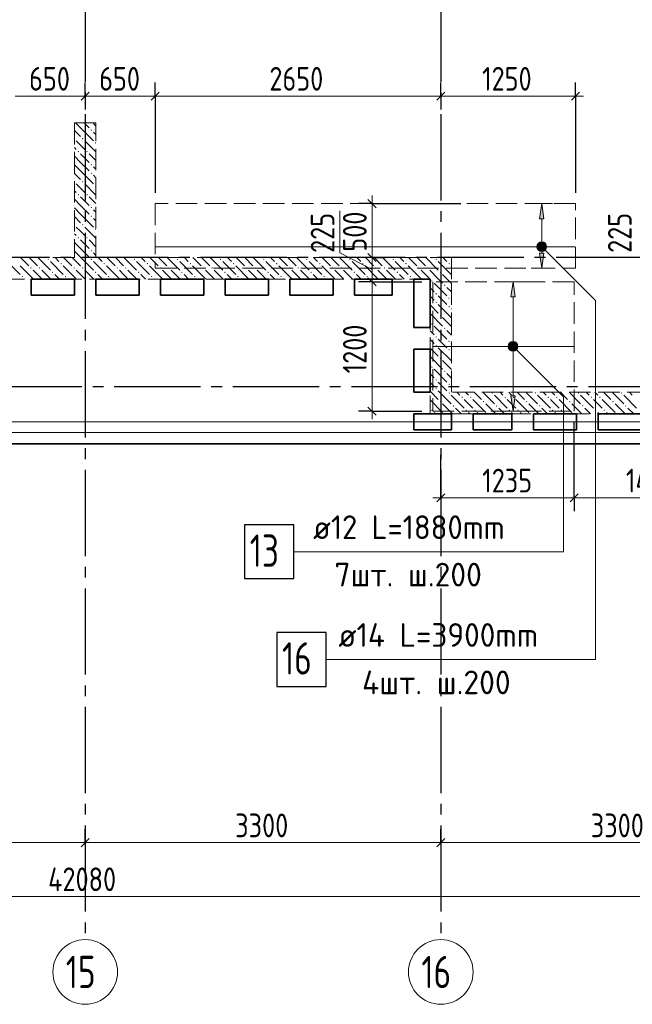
# Model space of a CAD drawing. Header units: millimetres. Extents: x 0 to 64958, y 0 to 42000.
# Tile 16 of 33: x 27632 to 33317, y 14670 to 23807. Entities that reach past the tile are written whole.
import ezdxf

# ---------------------------------------------------------------- set-up
doc = ezdxf.new("R2010")
doc.units = ezdxf.units.MM
doc.linetypes.add('______2', pattern=[270, 200, -70])
doc.linetypes.add('______5', pattern=[1100, 800, -100, 100, -100])
for name, color, linetype, lineweight in [('Standard', 7, 'Continuous', 25), ('ДОП Верх по Х', 7, 'Continuous', 25), ('Оси', 40, '______5', 18), ('Позиционная метка номер позиции', 7, 'Continuous', 13), ('Примечания', 7, 'Continuous', 25)]:
    doc.layers.add(name, color=color, linetype=linetype, lineweight=lineweight)
doc.layers.add('ЖБ Перекрытие верхний уровень', color=7, linetype='Continuous', lineweight=25, true_color=0xe0e0ff)
doc.layers.add('ЖБ Стена верхний уровень', color=7, linetype='Continuous', lineweight=25, true_color=0x006e00)
doc.styles.add('GOST 2.304-81', font='txt')
doc.styles.add('ISOCPEUR', font='txt')

msp = doc.modelspace()

# ---------------------------------------------------------------- hatches: boundary and pattern name
at = {"layer": 'ДОП Верх по Х', "linetype": 'Continuous', "lineweight": 13, "transparency": 33554687}
for points in [[(32497, 21960), (32477, 22100), (32457, 21960)], [(32439.5, 21700), (32514.5, 21700), (32509.2, 21718.8)], [(32439.5, 21700), (32509.2, 21718.8), (32444.8, 21718.8)], [(32444.8, 21681.2), (32514.5, 21700), (32439.5, 21700)], [(32444.8, 21718.8), (32509.2, 21718.8), (32495.7, 21732.3)], [(32444.8, 21718.8), (32495.7, 21732.3), (32458.2, 21732.3)], [(32444.8, 21681.2), (32509.2, 21681.2), (32514.5, 21700)], [(32458.2, 21667.7), (32509.2, 21681.2), (32444.8, 21681.2)], [(32458.2, 21732.3), (32495.7, 21732.3), (32477, 21737.5)], [(32458.2, 21667.7), (32495.7, 21667.7), (32509.2, 21681.2)], [(32495.7, 21667.7), (32458.2, 21667.7), (32477, 21662.5)], [(32230.3, 21235), (32210.3, 21375), (32190.3, 21235)], [(32172.8, 20775), (32247.8, 20775), (32242.6, 20793.8)], [(32172.8, 20775), (32242.6, 20793.8), (32178.1, 20793.8)], [(32178.1, 20756.2), (32247.8, 20775), (32172.8, 20775)], [(32178.1, 20793.8), (32242.6, 20793.8), (32229.1, 20807.3)], [(32178.1, 20793.8), (32229.1, 20807.3), (32191.6, 20807.3)], [(32178.1, 20756.2), (32242.6, 20756.2), (32247.8, 20775)], [(32191.6, 20742.7), (32242.6, 20756.2), (32178.1, 20756.2)], [(32191.6, 20807.3), (32229.1, 20807.3), (32210.3, 20812.5)], [(32191.6, 20742.7), (32229.1, 20742.7), (32242.6, 20756.2)], [(32229.1, 20742.7), (32191.6, 20742.7), (32210.3, 20737.5)]]:
    msp.add_hatch(color=7, dxfattribs=at).paths.add_polyline_path(points)
for points in [[(32497, 21640), (32477, 21500), (32457, 21640)], [(32230.3, 20315), (32210.3, 20175), (32190.3, 20315)]]:
    msp.add_hatch(color=7, dxfattribs=at).paths.add_polyline_path(points, flags=16)
at = {"layer": 'ЖБ Стена верхний уровень', "linetype": 'Continuous', "lineweight": 18, "transparency": 33554687}
for points in [[(28290.5, 22783.1), (28296.9, 22789.6), (28303.4, 22783.1), (28296.9, 22776.6)], [(28140, 22706.6), (28143.5, 22703.1), (28140, 22699.7)], [(28210.4, 22703.1), (28216.9, 22709.6), (28223.4, 22703.1), (28216.9, 22696.6)], [(28330.5, 22663.1), (28337, 22669.6), (28340, 22666.6), (28340, 22659.7), (28337, 22656.6)], [(28170.5, 22583.1), (28177, 22589.6), (28183.5, 22583.1), (28177, 22576.6)], [(28250.5, 22583.1), (28257, 22589.6), (28263.5, 22583.1), (28257, 22576.6)], [(28290.5, 22463.1), (28296.9, 22469.6), (28303.4, 22463.1), (28296.9, 22456.6)], [(28290.5, 22383.1), (28296.9, 22389.6), (28303.4, 22383.1), (28296.9, 22376.6)], [(28140, 22306.6), (28143.5, 22303.1), (28140, 22299.7)], [(28210.4, 22303.1), (28216.9, 22309.6), (28223.4, 22303.1), (28216.9, 22296.6)], [(28330.5, 22263.1), (28337, 22269.6), (28340, 22266.6), (28340, 22259.7), (28337, 22256.6)], [(28170.5, 22183.1), (28177, 22189.6), (28183.5, 22183.1), (28177, 22176.6)], [(28250.5, 22183.1), (28257, 22189.6), (28263.5, 22183.1), (28257, 22176.6)], [(28290.5, 22063.1), (28296.9, 22069.6), (28303.4, 22063.1), (28296.9, 22056.6)], [(28290.5, 21983.1), (28296.9, 21989.6), (28303.4, 21983.1), (28296.9, 21976.6)], [(28140, 21906.6), (28143.5, 21903.1), (28140, 21899.7)], [(28210.4, 21903.1), (28216.9, 21909.6), (28223.4, 21903.1), (28216.9, 21896.6)], [(28330.5, 21863.1), (28337, 21869.6), (28340, 21866.6), (28340, 21859.7), (28337, 21856.6)], [(28170.5, 21783.1), (28177, 21789.6), (28183.5, 21783.1), (28177, 21776.6)], [(28250.5, 21783.1), (28257, 21789.6), (28263.5, 21783.1), (28257, 21776.6)], [(28290.5, 21663.1), (28296.9, 21669.6), (28303.4, 21663.1), (28296.9, 21656.6)], [(27890.5, 21583.1), (27896.9, 21589.6), (27903.4, 21583.1), (27896.9, 21576.6)], [(28290.5, 21583.1), (28296.9, 21589.6), (28303.4, 21583.1), (28296.9, 21576.6)], [(28690.5, 21583.1), (28696.9, 21589.6), (28703.4, 21583.1), (28696.9, 21576.6)], [(29090.5, 21583.1), (29096.9, 21589.6), (29103.4, 21583.1), (29096.9, 21576.6)], [(29490.5, 21583.1), (29496.9, 21589.6), (29503.4, 21583.1), (29496.9, 21576.6)], [(29890.5, 21583.1), (29896.9, 21589.6), (29903.4, 21583.1), (29896.9, 21576.6)], [(30290.5, 21583.1), (30296.9, 21589.6), (30303.4, 21583.1), (30296.9, 21576.6)], [(30690.5, 21583.1), (30696.9, 21589.6), (30703.4, 21583.1), (30696.9, 21576.6)], [(31090.5, 21583.1), (31096.9, 21589.6), (31103.4, 21583.1), (31096.9, 21576.6)], [(31490.5, 21583.1), (31496.9, 21589.6), (31503.4, 21583.1), (31496.9, 21576.6)], [(27730.5, 21503.1), (27737, 21509.6), (27743.5, 21503.1), (27737, 21496.6)], [(27810.4, 21503.1), (27816.9, 21509.6), (27823.4, 21503.1), (27816.9, 21496.6)], [(28010.4, 21543.1), (28016.9, 21549.6), (28023.4, 21543.1), (28016.9, 21536.6)], [(28130.5, 21503.1), (28137, 21509.6), (28143.5, 21503.1), (28137, 21496.6)], [(28210.4, 21503.1), (28216.9, 21509.6), (28223.4, 21503.1), (28216.9, 21496.6)], [(28410.4, 21543.1), (28416.9, 21549.6), (28423.4, 21543.1), (28416.9, 21536.6)], [(28530.5, 21503.1), (28537, 21509.6), (28543.5, 21503.1), (28537, 21496.6)], [(28610.4, 21503.1), (28616.9, 21509.6), (28623.4, 21503.1), (28616.9, 21496.6)], [(28810.4, 21543.1), (28816.9, 21549.6), (28823.4, 21543.1), (28816.9, 21536.6)], [(28930.5, 21503.1), (28937, 21509.6), (28943.5, 21503.1), (28937, 21496.6)], [(29010.4, 21503.1), (29016.9, 21509.6), (29023.4, 21503.1), (29016.9, 21496.6)], [(29210.4, 21543.1), (29216.9, 21549.6), (29223.4, 21543.1), (29216.9, 21536.6)], [(29330.5, 21503.1), (29337, 21509.6), (29343.5, 21503.1), (29337, 21496.6)], [(29410.4, 21503.1), (29416.9, 21509.6), (29423.4, 21503.1), (29416.9, 21496.6)], [(29610.4, 21543.1), (29616.9, 21549.6), (29623.4, 21543.1), (29616.9, 21536.6)], [(29730.5, 21503.1), (29737, 21509.6), (29743.5, 21503.1), (29737, 21496.6)], [(29810.4, 21503.1), (29816.9, 21509.6), (29823.4, 21503.1), (29816.9, 21496.6)], [(30010.4, 21543.1), (30016.9, 21549.6), (30023.4, 21543.1), (30016.9, 21536.6)], [(30130.5, 21503.1), (30137, 21509.6), (30143.5, 21503.1), (30137, 21496.6)], [(30210.4, 21503.1), (30216.9, 21509.6), (30223.4, 21503.1), (30216.9, 21496.6)], [(30410.4, 21543.1), (30416.9, 21549.6), (30423.4, 21543.1), (30416.9, 21536.6)], [(30530.5, 21503.1), (30537, 21509.6), (30543.5, 21503.1), (30537, 21496.6)], [(30610.4, 21503.1), (30616.9, 21509.6), (30623.4, 21503.1), (30616.9, 21496.6)], [(30810.4, 21543.1), (30816.9, 21549.6), (30823.4, 21543.1), (30816.9, 21536.6)], [(30930.5, 21503.1), (30937, 21509.6), (30943.5, 21503.1), (30937, 21496.6)], [(31010.4, 21503.1), (31016.9, 21509.6), (31023.4, 21503.1), (31016.9, 21496.6)], [(31210.4, 21543.1), (31216.9, 21549.6), (31223.4, 21543.1), (31216.9, 21536.6)], [(31330.5, 21503.1), (31337, 21509.6), (31343.5, 21503.1), (31337, 21496.6)], [(31410.4, 21503.1), (31416.9, 21509.6), (31423.4, 21503.1), (31416.9, 21496.6)], [(31610.4, 21543.1), (31616.9, 21549.6), (31623.4, 21543.1), (31616.9, 21536.6)], [(27650.5, 21423.1), (27657, 21429.6), (27663.5, 21423.1), (27657, 21416.6)], [(27930.5, 21463.1), (27937, 21469.6), (27943.5, 21463.1), (27937, 21456.6)], [(28050.5, 21423.1), (28057, 21429.6), (28063.5, 21423.1), (28057, 21416.6)], [(28330.5, 21463.1), (28337, 21469.6), (28343.5, 21463.1), (28337, 21456.6)], [(28450.5, 21423.1), (28457, 21429.6), (28463.5, 21423.1), (28457, 21416.6)], [(28730.5, 21463.1), (28737, 21469.6), (28743.5, 21463.1), (28737, 21456.6)], [(28850.5, 21423.1), (28857, 21429.6), (28863.5, 21423.1), (28857, 21416.6)], [(29130.5, 21463.1), (29137, 21469.6), (29143.5, 21463.1), (29137, 21456.6)], [(29250.5, 21423.1), (29257, 21429.6), (29263.5, 21423.1), (29257, 21416.6)], [(29530.5, 21463.1), (29537, 21469.6), (29543.5, 21463.1), (29537, 21456.6)], [(29650.5, 21423.1), (29657, 21429.6), (29663.5, 21423.1), (29657, 21416.6)], [(29930.5, 21463.1), (29937, 21469.6), (29943.5, 21463.1), (29937, 21456.6)], [(30050.5, 21423.1), (30057, 21429.6), (30063.5, 21423.1), (30057, 21416.6)], [(30330.5, 21463.1), (30337, 21469.6), (30343.5, 21463.1), (30337, 21456.6)], [(30450.5, 21423.1), (30457, 21429.6), (30463.5, 21423.1), (30457, 21416.6)], [(30730.5, 21463.1), (30737, 21469.6), (30743.5, 21463.1), (30737, 21456.6)], [(30850.5, 21423.1), (30857, 21429.6), (30863.5, 21423.1), (30857, 21416.6)], [(31130.5, 21463.1), (31137, 21469.6), (31143.5, 21463.1), (31137, 21456.6)], [(31250.5, 21423.1), (31257, 21429.6), (31263.5, 21423.1), (31257, 21416.6)], [(31450.5, 21383.1), (31457, 21389.6), (31463.5, 21383.1), (31457, 21376.6)], [(31530.5, 21463.1), (31537, 21469.6), (31543.5, 21463.1), (31537, 21456.6)], [(31570.5, 21343.1), (31577, 21349.6), (31583.4, 21343.1), (31577, 21336.6)], [(31490.5, 21263.1), (31496.9, 21269.6), (31503.4, 21263.1), (31496.9, 21256.6)], [(31610.4, 21223.1), (31616.9, 21229.6), (31623.4, 21223.1), (31616.9, 21216.6)], [(31490.5, 21183.1), (31496.9, 21189.6), (31503.4, 21183.1), (31496.9, 21176.6)], [(31610.4, 21143.1), (31616.9, 21149.6), (31623.4, 21143.1), (31616.9, 21136.6)], [(31530.5, 21063.1), (31537, 21069.6), (31543.5, 21063.1), (31537, 21056.6)], [(31450.5, 20983.1), (31457, 20989.6), (31463.5, 20983.1), (31457, 20976.6)], [(31570.5, 20943.1), (31577, 20949.6), (31583.4, 20943.1), (31577, 20936.6)], [(31490.5, 20863.1), (31496.9, 20869.6), (31503.4, 20863.1), (31496.9, 20856.6)], [(31490.5, 20783.1), (31496.9, 20789.6), (31503.4, 20783.1), (31496.9, 20776.6)], [(31610.4, 20823.1), (31616.9, 20829.6), (31623.4, 20823.1), (31616.9, 20816.6)], [(31610.4, 20743.1), (31616.9, 20749.6), (31623.4, 20743.1), (31616.9, 20736.6)], [(31530.5, 20663.1), (31537, 20669.6), (31543.5, 20663.1), (31537, 20656.6)], [(31450.5, 20583.1), (31457, 20589.6), (31463.5, 20583.1), (31457, 20576.6)], [(31490.5, 20463.1), (31496.9, 20469.6), (31503.4, 20463.1), (31496.9, 20456.6)], [(31570.5, 20543.1), (31577, 20549.6), (31583.4, 20543.1), (31577, 20536.6)], [(31490.5, 20383.1), (31496.9, 20389.6), (31503.4, 20383.1), (31496.9, 20376.6)], [(31610.4, 20423.1), (31616.9, 20429.6), (31623.4, 20423.1), (31616.9, 20416.6)], [(31610.4, 20343.1), (31616.9, 20349.6), (31623.4, 20343.1), (31616.9, 20336.6)], [(31730.5, 20303.1), (31737, 20309.6), (31743.5, 20303.1), (31737, 20296.6)], [(31810.4, 20303.1), (31816.9, 20309.6), (31823.4, 20303.1), (31816.9, 20296.6)], [(32010.4, 20343.1), (32016.9, 20349.6), (32023.4, 20343.1), (32016.9, 20336.6)], [(32130.5, 20303.1), (32137, 20309.6), (32143.5, 20303.1), (32137, 20296.6)], [(32210.4, 20303.1), (32216.9, 20309.6), (32223.4, 20303.1), (32216.9, 20296.6)], [(32410.4, 20343.1), (32416.9, 20349.6), (32423.4, 20343.1), (32416.9, 20336.6)], [(32530.5, 20303.1), (32537, 20309.6), (32543.5, 20303.1), (32537, 20296.6)], [(32610.4, 20303.1), (32616.9, 20309.6), (32623.4, 20303.1), (32616.9, 20296.6)], [(32810.4, 20343.1), (32816.9, 20349.6), (32823.4, 20343.1), (32816.9, 20336.6)], [(32930.5, 20303.1), (32937, 20309.6), (32943.5, 20303.1), (32937, 20296.6)], [(33010.4, 20303.1), (33016.9, 20309.6), (33023.4, 20303.1), (33016.9, 20296.6)], [(33210.4, 20343.1), (33216.9, 20349.6), (33223.4, 20343.1), (33216.9, 20336.6)], [(31530.5, 20263.1), (31537, 20269.6), (31543.5, 20263.1), (31537, 20256.6)], [(31650.5, 20223.1), (31657, 20229.6), (31663.5, 20223.1), (31657, 20216.6)], [(31930.5, 20263.1), (31937, 20269.6), (31943.5, 20263.1), (31937, 20256.6)], [(32050.5, 20223.1), (32057, 20229.6), (32063.5, 20223.1), (32057, 20216.6)], [(32330.5, 20263.1), (32337, 20269.6), (32343.5, 20263.1), (32337, 20256.6)], [(32450.5, 20223.1), (32457, 20229.6), (32463.5, 20223.1), (32457, 20216.6)], [(32730.5, 20263.1), (32737, 20269.6), (32743.5, 20263.1), (32737, 20256.6)], [(32850.5, 20223.1), (32857, 20229.6), (32863.5, 20223.1), (32857, 20216.6)], [(33130.5, 20263.1), (33137, 20269.6), (33143.5, 20263.1), (33137, 20256.6)], [(33250.5, 20223.1), (33257, 20229.6), (33263.5, 20223.1), (33257, 20216.6)], [(31450.5, 20183.1), (31457, 20189.6), (31463.5, 20183.1), (31457, 20176.6)], [(31770.5, 20183.1), (31777, 20189.6), (31783.4, 20183.1), (31777, 20176.6)], [(31850.5, 20183.1), (31857, 20189.6), (31863.5, 20183.1), (31857, 20176.6)], [(32170.5, 20183.1), (32177, 20189.6), (32183.4, 20183.1), (32177, 20176.6)], [(32250.5, 20183.1), (32257, 20189.6), (32263.5, 20183.1), (32257, 20176.6)], [(32570.5, 20183.1), (32577, 20189.6), (32583.4, 20183.1), (32577, 20176.6)], [(32650.5, 20183.1), (32657, 20189.6), (32663.5, 20183.1), (32657, 20176.6)], [(32970.5, 20183.1), (32977, 20189.6), (32983.4, 20183.1), (32977, 20176.6)], [(33050.5, 20183.1), (33057, 20189.6), (33063.5, 20183.1), (33057, 20176.6)]]:
    msp.add_hatch(color=7, dxfattribs=at).paths.add_polyline_path(points, flags=16)
at = {"layer": 'Позиционная метка номер позиции', "linetype": 'Continuous', "lineweight": 13, "transparency": 33554687}
for points in [[(32433.7, 21711.5), (32465.5, 21743.3), (32445.2, 21731.8)], [(32465.5, 21743.3), (32433.7, 21711.5), (32433.7, 21688.5)], [(32465.5, 21743.3), (32433.7, 21688.5), (32488.4, 21743.3)], [(32488.4, 21743.3), (32433.7, 21688.5), (32445.2, 21668.2)], [(32488.4, 21743.3), (32445.2, 21668.2), (32508.8, 21731.8)], [(32508.8, 21731.8), (32445.2, 21668.2), (32465.5, 21656.7)], [(32508.8, 21731.8), (32465.5, 21656.7), (32520.3, 21711.5)], [(32520.3, 21711.5), (32465.5, 21656.7), (32488.4, 21656.7)], [(32520.3, 21711.5), (32488.4, 21656.7), (32520.3, 21688.5)], [(32520.3, 21688.5), (32488.4, 21656.7), (32508.8, 21668.2)], [(32167, 20786.5), (32198.8, 20818.3), (32178.5, 20806.8)], [(32198.8, 20818.3), (32167, 20786.5), (32167, 20763.5)], [(32198.8, 20818.3), (32167, 20763.5), (32221.8, 20818.3)], [(32221.8, 20818.3), (32167, 20763.5), (32178.5, 20743.2)], [(32221.8, 20818.3), (32178.5, 20743.2), (32242.1, 20806.8)], [(32242.1, 20806.8), (32178.5, 20743.2), (32198.8, 20731.7)], [(32242.1, 20806.8), (32198.8, 20731.7), (32253.6, 20786.5)], [(32253.6, 20786.5), (32198.8, 20731.7), (32221.8, 20731.7)], [(32253.6, 20786.5), (32221.8, 20731.7), (32253.6, 20763.5)], [(32253.6, 20763.5), (32221.8, 20731.7), (32242.1, 20743.2)]]:
    msp.add_hatch(color=7, dxfattribs=at).paths.add_polyline_path(points)

# ---------------------------------------------------------------- linework, layer by layer
at = {"layer": 'Standard', "color": 251, "linetype": 'Continuous', "lineweight": -3, "true_color": 0x656565, "transparency": 33554687}
for p, q in [((28240, 23098.5), (28240, 23223.5)), ((28890, 23098.5), (28890, 23223.5)), ((31540, 23098.5), (31540, 23223.5)), ((32790, 23098.5), (32790, 23223.5)), ((28240, 23098.5), (28240, 22973.5)), ((28240, 23098.5), (28240, 22979.6)), ((28890, 23098.5), (28890, 22973.5)), ((28890, 23098.5), (28890, 22200)), ((31540, 23098.5), (31540, 22973.5)), ((31540, 23098.5), (31540, 22992)), ((32790, 23098.5), (32790, 22973.5)), ((32790, 23098.5), (32790, 22200)), ((30901.8, 22100), (30776.8, 22100)), ((30901.8, 22100), (31026.8, 22100)), ((30901.8, 22100), (31727, 22100)), ((30901.8, 21600), (30776.8, 21600)), ((30901.8, 21600), (31026.8, 21600)), ((30901.8, 21600), (30901.8, 21600)), ((30901.8, 21375), (30776.8, 21375)), ((30901.8, 21375), (31026.8, 21375)), ((30901.8, 21375), (31365, 21375)), ((30901.8, 20175), (30776.8, 20175)), ((30901.8, 20175), (31026.8, 20175)), ((30901.8, 20175), (31365, 20175)), ((31540, 19370), (31540, 19770)), ((31540, 19370), (31540, 19495)), ((32777, 19370), (32777, 19495)), ((31540, 19370), (31540, 19245)), ((32777, 19370), (32777, 19245)), ((28240, 16170), (28240, 16295)), ((31540, 16170), (31540, 16295)), ((28240, 16170), (28240, 16045)), ((28240, 16170), (28240, 15717.8)), ((31540, 16170), (31540, 16045)), ((31540, 16170), (31540, 15717.8))]:
    msp.add_line(p, q, dxfattribs=at)
at = {"layer": 'Standard', "color": 7, "linetype": 'Continuous', "lineweight": 25, "transparency": 33554687}
for p, q in [((28277.5, 23136), (28202.5, 23061)), ((28927.5, 23136), (28852.5, 23061)), ((31577.5, 23136), (31502.5, 23061)), ((32827.5, 23136), (32752.5, 23061)), ((30939.3, 22062.5), (30864.3, 22137.5)), ((30939.3, 21562.5), (30864.3, 21637.5)), ((30939.3, 21337.5), (30864.3, 21412.5)), ((30939.3, 20137.5), (30864.3, 20212.5)), ((31577.5, 19407.5), (31502.5, 19332.5)), ((32814.5, 19407.5), (32739.5, 19332.5)), ((28202.5, 16132.5), (28277.5, 16207.5)), ((31502.5, 16132.5), (31577.5, 16207.5))]:
    msp.add_line(p, q, dxfattribs=at)
at = {"layer": 'Standard', "color": 7, "linetype": 'Continuous', "lineweight": 13, "transparency": 33554687}
for p, q in [((28240, 23098.5), (27590, 23098.5)), ((28890, 23098.5), (28240, 23098.5)), ((31540, 23098.5), (28890, 23098.5)), ((32790, 23098.5), (31540, 23098.5)), ((32790, 23098.5), (32865, 23098.5)), ((30901.8, 22100), (30901.8, 22175)), ((30603, 21643.1), (30603, 22034)), ((30901.8, 21600), (30901.8, 22100)), ((30901.8, 21487.5), (30603, 21643.1)), ((30901.8, 21375), (30901.8, 21600)), ((30901.8, 20175), (30901.8, 20100)), ((31540, 19370), (31465, 19370)), ((32777, 19370), (31540, 19370)), ((34223, 19370), (32777, 19370)), ((24940, 16170), (28240, 16170)), ((28240, 16170), (31540, 16170)), ((31540, 16170), (34840, 16170)), ((49280, 15670), (7200, 15670))]:
    msp.add_line(p, q, dxfattribs=at)
at = {"layer": 'Standard', "color": 254, "linetype": 'Continuous', "lineweight": 18, "true_color": 0xc4c4ff, "transparency": 33554687}
for points in [[(6931, 19975), (49549, 19975), (49549, 34600), (6931, 34600), (6931, 19975)], [(7031, 20075), (49449, 20075), (49449, 34500), (7031, 34500), (7031, 20075)]]:
    msp.add_lwpolyline(points, dxfattribs=at)
at = {"layer": 'Standard', "color": 7, "linetype": 'Continuous', "lineweight": 13, "transparency": 33554687}
msp.add_lwpolyline([(30901.8, 20175), (30901.8, 20444.3), (30901.8, 20444.3), (30901.8, 21375)], dxfattribs=at)
at = {"layer": 'Standard', "color": 251, "linetype": 'Continuous', "lineweight": -3, "true_color": 0x656565, "transparency": 33554687}
msp.add_lwpolyline([(32777, 19370), (32777, 19387), (32777, 19387), (32777, 20075)], dxfattribs=at)
at = {"layer": 'ДОП Верх по Х', "color": 251, "linetype": 'Continuous', "lineweight": 13, "true_color": 0x494949, "transparency": 33554687}
for p, q in [((32477, 22100), (32377, 22100)), ((32477, 22100), (32457, 21960)), ((32497, 21960), (32477, 22100)), ((32477, 22100), (32577, 22100)), ((32477, 22100), (32477, 22100)), ((32457, 21960), (32497, 21960)), ((32477, 21730), (32477, 21960)), ((32439.5, 21700), (32439.5, 21700)), ((32477, 21640), (32477, 21670)), ((32514.5, 21700), (32514.5, 21700)), ((32477, 21500), (32457, 21640)), ((32457, 21640), (32497, 21640)), ((32497, 21640), (32477, 21500)), ((32477, 21500), (32377, 21500)), ((32477, 21500), (32577, 21500)), ((32477, 21500), (32477, 21500)), ((32210.3, 21375), (32110.3, 21375)), ((32210.3, 21375), (32190.3, 21235)), ((32230.3, 21235), (32210.3, 21375)), ((32210.3, 21375), (32310.3, 21375)), ((32210.3, 21375), (32210.3, 21375)), ((32190.3, 21235), (32230.3, 21235)), ((32210.3, 20805), (32210.3, 21235)), ((32172.8, 20775), (32172.8, 20775)), ((32210.3, 20315), (32210.3, 20745)), ((32247.8, 20775), (32247.8, 20775)), ((32210.3, 20175), (32190.3, 20315)), ((32190.3, 20315), (32230.3, 20315)), ((32230.3, 20315), (32210.3, 20175)), ((32210.3, 20175), (32110.3, 20175)), ((32210.3, 20175), (32310.3, 20175)), ((32210.3, 20175), (32210.3, 20175))]:
    msp.add_line(p, q, dxfattribs=at)
at = {"layer": 'ДОП Верх по Х', "color": 7, "linetype": 'Continuous', "lineweight": 18, "transparency": 33554687}
for p, q in [((28897, 21700), (32783, 21700)), ((32771, 20775), (31471, 20775))]:
    msp.add_line(p, q, dxfattribs=at)
at = {"layer": 'ДОП Верх по Х', "color": 7, "linetype": 'Continuous', "lineweight": 13, "transparency": 33554687}
for p, q in [((30335, 18870), (32377, 18870)), ((30569, 17870), (32677, 17870))]:
    msp.add_line(p, q, dxfattribs=at)
at = {"layer": 'ДОП Верх по Х', "color": 7, "linetype": 'Continuous', "lineweight": 25, "transparency": 33554687}
for points in [[(29717, 18620), (30177, 18620), (30177, 19120), (29717, 19120), (29717, 18620)], [(30017, 17620), (30477, 17620), (30477, 18120), (30017, 18120), (30017, 17620)]]:
    msp.add_lwpolyline(points, dxfattribs=at)
at = {"layer": 'ДОП Верх по Х', "color": 251, "linetype": 'Continuous', "lineweight": 13, "true_color": 0x494949, "transparency": 33554687}
for centre in [(32477, 21700), (32210.3, 20775)]:
    msp.add_circle(centre, 37.5, dxfattribs=at)
at = {"layer": 'ЖБ Перекрытие верхний уровень', "color": 7, "linetype": 'Continuous', "lineweight": 35, "transparency": 33554687}
for p, q in [((27740, 21250), (27740, 21400)), ((27740, 21400), (28140, 21400)), ((28140, 21400), (28140, 21250)), ((28340, 21250), (28340, 21400)), ((28340, 21400), (28740, 21400)), ((28740, 21400), (28740, 21250)), ((28940, 21250), (28940, 21400)), ((28940, 21400), (29340, 21400)), ((29340, 21400), (29340, 21250)), ((29540, 21250), (29540, 21400)), ((29540, 21400), (29940, 21400)), ((29940, 21400), (29940, 21250)), ((30140, 21250), (30140, 21400)), ((30140, 21400), (30540, 21400)), ((30540, 21400), (30540, 21250)), ((30740, 21250), (30740, 21400)), ((30740, 21400), (31090, 21400)), ((31090, 21400), (31090, 21250)), ((31290, 20950), (31290, 21400)), ((31290, 21400), (31440, 21400)), ((31440, 21400), (31440, 20950)), ((28140, 21250), (27740, 21250)), ((28740, 21250), (28340, 21250)), ((29340, 21250), (28940, 21250)), ((29940, 21250), (29540, 21250)), ((30540, 21250), (30140, 21250)), ((31090, 21250), (30740, 21250)), ((31440, 20950), (31290, 20950)), ((31290, 20350), (31290, 20750)), ((31290, 20750), (31440, 20750)), ((31440, 20750), (31440, 20350)), ((31440, 20350), (31290, 20350)), ((31290, 20000), (31290, 20150)), ((31290, 20150), (31640, 20150)), ((31640, 20150), (31640, 20000)), ((31840, 20000), (31840, 20150)), ((31840, 20150), (32200, 20150)), ((32200, 20150), (32200, 20000)), ((32400, 20000), (32400, 20150)), ((32400, 20150), (32800, 20150)), ((32800, 20150), (32800, 20000)), ((33000, 20000), (33000, 20150)), ((33000, 20150), (33400, 20150)), ((31640, 20000), (31290, 20000)), ((32200, 20000), (31840, 20000)), ((32800, 20000), (32400, 20000)), ((33400, 20000), (33000, 20000)), ((7100, 19870), (28240, 19870)), ((28240, 19870), (49710, 19870))]:
    msp.add_line(p, q, dxfattribs=at)
at = {"layer": 'ЖБ Стена верхний уровень', "color": 251, "linetype": '______2', "lineweight": 13, "true_color": 0x656565, "transparency": 33554687}
for p, q in [((28340, 22850), (28140, 22850)), ((28140, 22850), (28140, 21600)), ((28340, 21600), (28340, 22850)), ((28140, 21600), (25040, 21600)), ((31640, 21600), (28340, 21600)), ((31640, 21400), (31640, 21600)), ((25040, 21400), (31440, 21400)), ((31440, 21400), (31440, 20150)), ((31640, 20350), (31640, 21400)), ((35360, 20350), (31640, 20350)), ((31440, 20150), (31640, 20150)), ((31640, 20150), (35560, 20150))]:
    msp.add_line(p, q, dxfattribs=at)
at = {"layer": 'ЖБ Стена верхний уровень', "color": 9, "linetype": 'Continuous', "lineweight": 18, "true_color": 0xc7c7c7, "transparency": 33554687}
for p, q in [((28150.1, 22850), (28196.9, 22803.1)), ((28230.1, 22850), (28277, 22803.1)), ((28340, 22820.1), (28316.9, 22843.1)), ((28140, 22780.1), (28196.9, 22723.1)), ((28196.9, 22803.1), (28316.9, 22683.1)), ((28316.9, 22763.1), (28340, 22740.1)), ((28196.9, 22643.1), (28157, 22683.1)), ((28237, 22683.1), (28340, 22580.1)), ((28140, 22620.1), (28157, 22603.1)), ((28237, 22603.1), (28196.9, 22643.1)), ((28196.9, 22483.1), (28140, 22540.1)), ((28196.9, 22563.1), (28277, 22483.1)), ((28196.9, 22483.1), (28277, 22403.1)), ((28277, 22563.1), (28340, 22500.1)), ((28140, 22460.1), (28196.9, 22403.1)), ((28196.9, 22403.1), (28316.9, 22283.1)), ((28340, 22420.1), (28316.9, 22443.1)), ((28140, 22380.1), (28196.9, 22323.1)), ((28316.9, 22363.1), (28340, 22340.1)), ((28140, 22220.1), (28157, 22203.1)), ((28196.9, 22243.1), (28157, 22283.1)), ((28237, 22203.1), (28196.9, 22243.1)), ((28237, 22283.1), (28340, 22180.1)), ((28196.9, 22083.1), (28140, 22140.1)), ((28196.9, 22163.1), (28277, 22083.1)), ((28277, 22163.1), (28340, 22100.1)), ((28140, 22060.1), (28196.9, 22003.1)), ((28196.9, 22083.1), (28277, 22003.1)), ((28340, 22020.1), (28316.9, 22043.1)), ((28140, 21980.1), (28196.9, 21923.1)), ((28196.9, 22003.1), (28316.9, 21883.1)), ((28316.9, 21963.1), (28340, 21940.1)), ((28196.9, 21843.1), (28157, 21883.1)), ((28237, 21803.1), (28196.9, 21843.1)), ((28237, 21883.1), (28340, 21780.1)), ((28140, 21820.1), (28157, 21803.1)), ((28196.9, 21763.1), (28277, 21683.1)), ((28277, 21763.1), (28340, 21700.1)), ((28196.9, 21683.1), (28140, 21740.1)), ((28140, 21660.1), (28196.9, 21603.1)), ((28196.9, 21683.1), (28277, 21603.1)), ((27640.1, 21600), (27716.9, 21523.1)), ((27720.1, 21600), (27796.9, 21523.1)), ((27800.1, 21600), (27916.9, 21483.1)), ((27996.9, 21563.1), (27960.1, 21600)), ((28040.1, 21600), (28116.9, 21523.1)), ((28120.1, 21600), (28196.9, 21523.1)), ((28196.9, 21603.1), (28200.1, 21600)), ((28200.1, 21600), (28316.9, 21483.1)), ((28340, 21620.1), (28316.9, 21643.1)), ((28396.9, 21563.1), (28360.1, 21600)), ((28440.1, 21600), (28516.9, 21523.1)), ((28520.1, 21600), (28596.9, 21523.1)), ((28600.1, 21600), (28716.9, 21483.1)), ((28796.9, 21563.1), (28760.1, 21600)), ((28840.1, 21600), (28916.9, 21523.1)), ((28920.1, 21600), (28996.9, 21523.1)), ((29000.1, 21600), (29116.9, 21483.1)), ((29196.9, 21563.1), (29160.1, 21600)), ((29240.1, 21600), (29316.9, 21523.1)), ((29320.1, 21600), (29396.9, 21523.1)), ((29400.1, 21600), (29516.9, 21483.1)), ((29596.9, 21563.1), (29560.1, 21600)), ((29640.1, 21600), (29716.9, 21523.1)), ((29720.1, 21600), (29796.9, 21523.1)), ((29800.1, 21600), (29916.9, 21483.1)), ((29996.9, 21563.1), (29960.1, 21600)), ((30040.1, 21600), (30116.9, 21523.1)), ((30120.1, 21600), (30196.9, 21523.1)), ((30200.1, 21600), (30316.9, 21483.1)), ((30396.9, 21563.1), (30360.1, 21600)), ((30440.1, 21600), (30516.9, 21523.1)), ((30520.1, 21600), (30596.9, 21523.1)), ((30600.1, 21600), (30716.9, 21483.1)), ((30796.9, 21563.1), (30760.1, 21600)), ((30840.1, 21600), (30916.9, 21523.1)), ((30920.1, 21600), (30996.9, 21523.1)), ((31000.1, 21600), (31116.9, 21483.1)), ((31196.9, 21563.1), (31160.1, 21600)), ((31240.1, 21600), (31316.9, 21523.1)), ((31320.1, 21600), (31396.9, 21523.1)), ((31400.1, 21600), (31516.9, 21483.1)), ((31596.9, 21563.1), (31560.1, 21600)), ((27516.9, 21563.1), (27637, 21443.1)), ((27637, 21523.1), (27757, 21403.1)), ((27796.9, 21443.1), (27757, 21483.1)), ((27837, 21483.1), (27920.1, 21400)), ((27916.9, 21563.1), (28037, 21443.1)), ((28037, 21523.1), (28157, 21403.1)), ((28196.9, 21443.1), (28157, 21483.1)), ((28237, 21483.1), (28320.1, 21400)), ((28316.9, 21563.1), (28437, 21443.1)), ((28437, 21523.1), (28557, 21403.1)), ((28596.9, 21443.1), (28557, 21483.1)), ((28637, 21483.1), (28720.1, 21400)), ((28716.9, 21563.1), (28837, 21443.1)), ((28837, 21523.1), (28957, 21403.1)), ((28996.9, 21443.1), (28957, 21483.1)), ((29037, 21483.1), (29120.1, 21400)), ((29116.9, 21563.1), (29237, 21443.1)), ((29237, 21523.1), (29357, 21403.1)), ((29396.9, 21443.1), (29357, 21483.1)), ((29437, 21483.1), (29520.1, 21400)), ((29516.9, 21563.1), (29637, 21443.1)), ((29637, 21523.1), (29757, 21403.1)), ((29796.9, 21443.1), (29757, 21483.1)), ((29837, 21483.1), (29920.1, 21400)), ((29916.9, 21563.1), (30037, 21443.1)), ((30037, 21523.1), (30157, 21403.1)), ((30196.9, 21443.1), (30157, 21483.1)), ((30237, 21483.1), (30320.1, 21400)), ((30316.9, 21563.1), (30437, 21443.1)), ((30437, 21523.1), (30557, 21403.1)), ((30596.9, 21443.1), (30557, 21483.1)), ((30637, 21483.1), (30720.1, 21400)), ((30716.9, 21563.1), (30837, 21443.1)), ((30837, 21523.1), (30957, 21403.1)), ((30996.9, 21443.1), (30957, 21483.1)), ((31037, 21483.1), (31120.1, 21400)), ((31116.9, 21563.1), (31237, 21443.1)), ((31237, 21523.1), (31357, 21403.1)), ((31396.9, 21443.1), (31357, 21483.1)), ((31437, 21483.1), (31520.1, 21400)), ((31516.9, 21563.1), (31637, 21443.1)), ((31637, 21523.1), (31640, 21520.1)), ((27680.1, 21400), (27677, 21403.1)), ((27837, 21403.1), (27796.9, 21443.1)), ((27957, 21443.1), (28000.1, 21400)), ((28080.1, 21400), (28077, 21403.1)), ((28237, 21403.1), (28196.9, 21443.1)), ((28357, 21443.1), (28400.1, 21400)), ((28480.1, 21400), (28477, 21403.1)), ((28637, 21403.1), (28596.9, 21443.1)), ((28757, 21443.1), (28800.1, 21400)), ((28880.1, 21400), (28877, 21403.1)), ((29037, 21403.1), (28996.9, 21443.1)), ((29157, 21443.1), (29200.1, 21400)), ((29280.1, 21400), (29277, 21403.1)), ((29437, 21403.1), (29396.9, 21443.1)), ((29557, 21443.1), (29600.1, 21400)), ((29680.1, 21400), (29677, 21403.1)), ((29837, 21403.1), (29796.9, 21443.1)), ((29957, 21443.1), (30000.1, 21400)), ((30080.1, 21400), (30077, 21403.1)), ((30237, 21403.1), (30196.9, 21443.1)), ((30357, 21443.1), (30400.1, 21400)), ((30480.1, 21400), (30477, 21403.1)), ((30637, 21403.1), (30596.9, 21443.1)), ((30757, 21443.1), (30800.1, 21400)), ((30880.1, 21400), (30877, 21403.1)), ((31037, 21403.1), (30996.9, 21443.1)), ((31157, 21443.1), (31200.1, 21400)), ((31280.1, 21400), (31277, 21403.1)), ((31437, 21403.1), (31396.9, 21443.1)), ((31520.1, 21400), (31557, 21363.1)), ((31557, 21443.1), (31600.1, 21400)), ((31600.1, 21400), (31640, 21360.1)), ((31440, 21320.1), (31477, 21283.1)), ((31477, 21363.1), (31596.9, 21243.1)), ((31640, 21280.1), (31596.9, 21323.1)), ((31440, 21240.1), (31477, 21203.1)), ((31557, 21203.1), (31516.9, 21243.1)), ((31596.9, 21163.1), (31557, 21203.1)), ((31637, 21203.1), (31640, 21200.1)), ((31440, 21160.1), (31516.9, 21083.1)), ((31516.9, 21163.1), (31637, 21043.1)), ((31637, 21123.1), (31640, 21120.1)), ((31440, 21080.1), (31557, 20963.1)), ((31557, 21043.1), (31640, 20960.1)), ((31477, 20963.1), (31596.9, 20843.1)), ((31440, 20920.1), (31477, 20883.1)), ((31440, 20840.1), (31477, 20803.1)), ((31557, 20803.1), (31516.9, 20843.1)), ((31640, 20880.1), (31596.9, 20923.1)), ((31440, 20760.1), (31516.9, 20683.1)), ((31516.9, 20763.1), (31637, 20643.1)), ((31596.9, 20763.1), (31557, 20803.1)), ((31637, 20803.1), (31640, 20800.1)), ((31440, 20680.1), (31557, 20563.1)), ((31637, 20723.1), (31640, 20720.1)), ((31477, 20563.1), (31596.9, 20443.1)), ((31557, 20643.1), (31640, 20560.1)), ((31440, 20520.1), (31477, 20483.1)), ((31640, 20480.1), (31596.9, 20523.1)), ((31440, 20440.1), (31477, 20403.1)), ((31557, 20403.1), (31516.9, 20443.1)), ((31596.9, 20363.1), (31557, 20403.1)), ((31637, 20403.1), (31640, 20400.1)), ((31440, 20360.1), (31516.9, 20283.1)), ((31516.9, 20363.1), (31637, 20243.1)), ((31637, 20323.1), (31640, 20320.1)), ((31640, 20320.1), (31757, 20203.1)), ((31690.1, 20350), (31716.9, 20323.1)), ((31770.1, 20350), (31796.9, 20323.1)), ((31850.1, 20350), (31916.9, 20283.1)), ((31930.1, 20350), (32037, 20243.1)), ((32037, 20323.1), (32157, 20203.1)), ((32090.1, 20350), (32116.9, 20323.1)), ((32170.1, 20350), (32196.9, 20323.1)), ((32250.1, 20350), (32316.9, 20283.1)), ((32330.1, 20350), (32437, 20243.1)), ((32437, 20323.1), (32557, 20203.1)), ((32490.1, 20350), (32516.9, 20323.1)), ((32570.1, 20350), (32596.9, 20323.1)), ((32650.1, 20350), (32716.9, 20283.1)), ((32730.1, 20350), (32837, 20243.1)), ((32837, 20323.1), (32957, 20203.1)), ((32890.1, 20350), (32916.9, 20323.1)), ((32970.1, 20350), (32996.9, 20323.1)), ((33050.1, 20350), (33116.9, 20283.1)), ((33130.1, 20350), (33237, 20243.1)), ((33237, 20323.1), (33357, 20203.1)), ((33290.1, 20350), (33316.9, 20323.1)), ((31440, 20280.1), (31557, 20163.1)), ((31557, 20243.1), (31640, 20160.1)), ((31730.1, 20150), (31677, 20203.1)), ((31796.9, 20243.1), (31757, 20283.1)), ((31837, 20203.1), (31796.9, 20243.1)), ((31837, 20283.1), (31957, 20163.1)), ((31957, 20243.1), (32050.1, 20150)), ((32130.1, 20150), (32077, 20203.1)), ((32196.9, 20243.1), (32157, 20283.1)), ((32237, 20203.1), (32196.9, 20243.1)), ((32237, 20283.1), (32357, 20163.1)), ((32357, 20243.1), (32450.1, 20150)), ((32530.1, 20150), (32477, 20203.1)), ((32596.9, 20243.1), (32557, 20283.1)), ((32637, 20203.1), (32596.9, 20243.1)), ((32637, 20283.1), (32757, 20163.1)), ((32757, 20243.1), (32850.1, 20150)), ((32930.1, 20150), (32877, 20203.1)), ((32996.9, 20243.1), (32957, 20283.1)), ((33037, 20203.1), (32996.9, 20243.1)), ((33037, 20283.1), (33157, 20163.1)), ((33157, 20243.1), (33250.1, 20150)), ((33330.1, 20150), (33277, 20203.1)), ((31477, 20163.1), (31490.1, 20150)), ((31640, 20160.1), (31650.1, 20150)), ((31796.9, 20163.1), (31810.1, 20150)), ((31877, 20163.1), (31890.1, 20150)), ((32196.9, 20163.1), (32210.1, 20150)), ((32277, 20163.1), (32290.1, 20150)), ((32596.9, 20163.1), (32610.1, 20150)), ((32677, 20163.1), (32690.1, 20150)), ((32996.9, 20163.1), (33010.1, 20150)), ((33077, 20163.1), (33090.1, 20150))]:
    msp.add_line(p, q, dxfattribs=at)
at = {"layer": 'Оси', "color": 8, "linetype": '______5', "lineweight": -3, "transparency": 33554687}
for p, q in [((28240, 35030), (28240, 15270)), ((31540, 35030), (31540, 15270)), ((49910, 21600), (4600, 21600)), ((50210, 20400), (4600, 20400))]:
    msp.add_line(p, q, dxfattribs=at)
at = {"layer": 'Оси', "color": 7, "linetype": 'Continuous', "lineweight": 13, "transparency": 33554687}
for centre in [(28240, 14970), (31540, 14970)]:
    msp.add_circle(centre, 300, dxfattribs=at)
at = {"layer": 'Позиционная метка номер позиции', "color": 7, "linetype": 'Continuous', "lineweight": 13, "transparency": 33554687}
for p, q in [((32445.2, 21731.8), (32445.2, 21731.8)), ((32445.2, 21668.2), (32445.2, 21668.2)), ((32508.8, 21731.8), (32508.8, 21731.8)), ((32508.8, 21668.2), (32508.8, 21668.2)), ((32178.5, 20806.8), (32178.5, 20806.8)), ((32178.5, 20743.2), (32178.5, 20743.2)), ((32242.1, 20806.8), (32242.1, 20806.8)), ((32242.1, 20743.2), (32242.1, 20743.2))]:
    msp.add_line(p, q, dxfattribs=at)
for points in [[(32477, 21700), (32977, 21200), (32977, 17870), (30477, 17870)], [(32210.3, 20775), (32677, 20308.3), (32677, 18870), (30177, 18870)]]:
    msp.add_lwpolyline(points, dxfattribs=at)
for centre in [(32477, 21700), (32210.3, 20775)]:
    msp.add_circle(centre, 45, dxfattribs=at)
at = {"layer": 'Примечания', "color": 7, "linetype": '______2', "lineweight": 18, "transparency": 33554687}
for p, q in [((32790, 22100), (28890, 22100)), ((28890, 22100), (28890, 21500)), ((32790, 21500), (32790, 22100)), ((28890, 21500), (32790, 21500)), ((32777, 21375), (31465, 21375)), ((31465, 21375), (31465, 20175)), ((32777, 20175), (32777, 21375)), ((31465, 20175), (32777, 20175))]:
    msp.add_line(p, q, dxfattribs=at)

# ---------------------------------------------------------------- texts
at = {"layer": 'Standard', "color": 7, "linetype": 'Continuous', "lineweight": 25, "transparency": 33554687, "char_height": 220, "attachment_point": 7, "style": 'GOST 2.304-81'}
for s, insert, width in [('650', (27719.5, 23148.5), 516.39), ('650', (28369.5, 23148.5), 516.396), ('2650', (29949.2, 23148.5), 657.052), ('1250', (31922.6, 23148.5), 610.171), ('1235', (31924, 19420), 594.589), ('1445', (33257.7, 19420), 610.165), ('3300', (29632, 16220), 641.476), ('3300', (32932, 16220), 641.476), ('42080', (27896, 15720), 813.278)]:
    msp.add_mtext(s, dxfattribs=dict(at, insert=insert, width=width))
at = {"layer": 'Standard', "color": 7, "linetype": 'Continuous', "lineweight": 25, "transparency": 33554687, "char_height": 220, "attachment_point": 7, "rotation": 90, "style": 'GOST 2.304-81'}
for s, insert, width in [('225', (30553, 21643.1), 516.396), ('500', (30851.8, 21654.5), 516.396), ('225', (33311, 21643.1), 516.396), ('1200', (30851.8, 20524.8), 625.735)]:
    msp.add_mtext(s, dxfattribs=dict(at, insert=insert, width=width))
at = {"layer": 'ДОП Верх по Х', "color": 7, "linetype": 'Continuous', "lineweight": 13, "transparency": 33554687, "attachment_point": 7, "style": 'ISOCPEUR'}
for s, insert, char_height, width in [('\\W0.94;ø12 L=1880mm ', (30355, 18987.3), 220, 2104.37), ('\\W0.75;13', (29767, 18730), 300, 472.272), ('\\W0.97;7шт. ш.200 ', (30553, 18547.3), 220, 1712.331), ('\\W0.96;ø14 L=3900mm ', (30589, 17987.3), 220, 2172.605), ('\\W0.75;16', (30067, 17730), 300, 472.272), ('\\W0.97;4шт. ш.200 ', (30809, 17547.3), 220, 1734.412)]:
    msp.add_mtext(s, dxfattribs=dict(at, insert=insert, char_height=char_height, width=width))
at = {"layer": 'Оси', "color": 7, "linetype": 'Continuous', "lineweight": 25, "transparency": 33554687, "char_height": 300, "width": 472.272, "attachment_point": 7, "style": 'ISOCPEUR'}
for s, insert in [('\\W0.75;15', (28060, 14820)), ('\\W0.75;16', (31360, 14820))]:
    msp.add_mtext(s, dxfattribs=dict(at, insert=insert))

doc.saveas('drawing.dxf')
